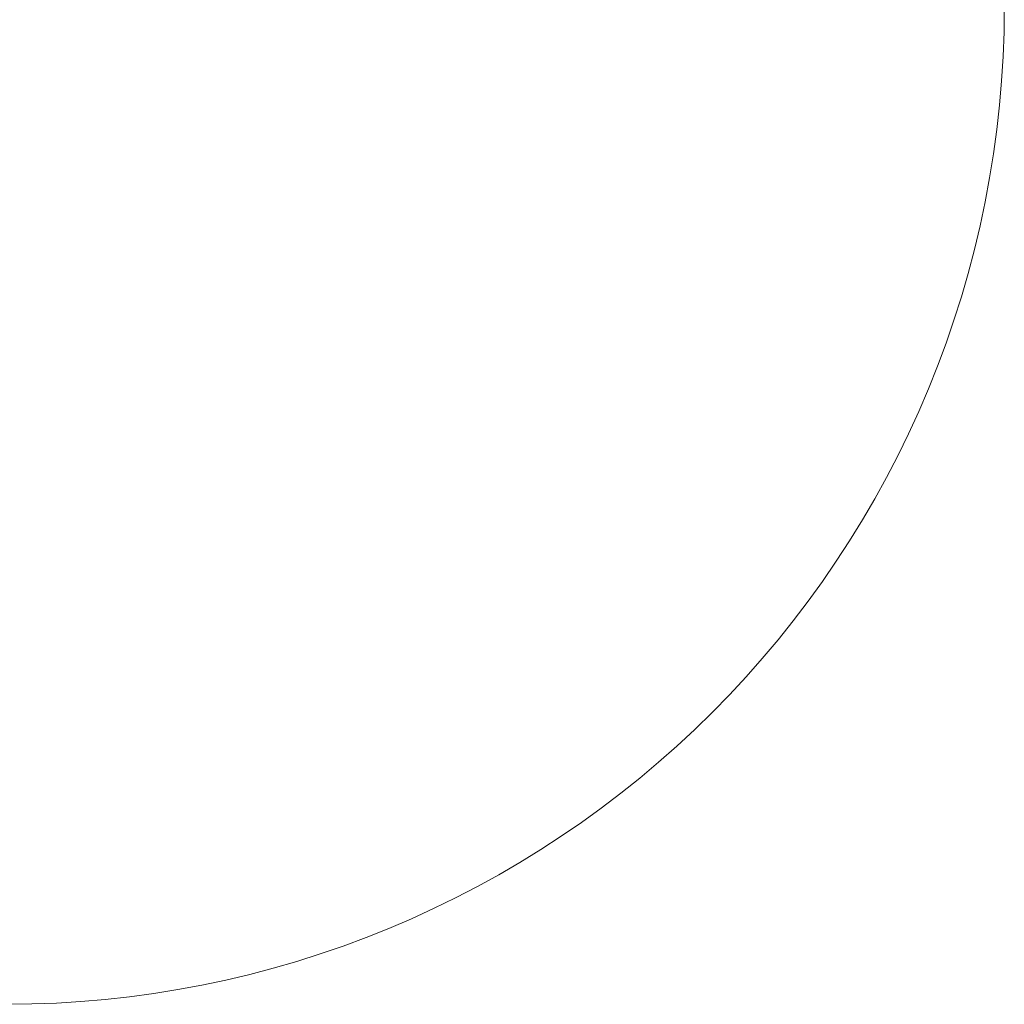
# Model space of a CAD drawing. Header units: centimetres. Extents: x -24.8 to 27, y -57.5 to -26.7.
# Tile 4 of 6: x 1.1 to 4.3, y -33.1 to -29.9. Entities that reach past the tile are written whole.
import ezdxf

# ---------------------------------------------------------------- set-up
doc = ezdxf.new("R2010")
doc.units = ezdxf.units.CM
doc.header["$LTSCALE"] = 2.54
doc.layers.add('Lucido design-1', color=7, linetype='Continuous')

# ---------------------------------------------------------------- blocks, each defined once
blk = doc.blocks.new('Gruppo-3-1')
at = {"color": 5, "linetype": 'Continuous', "lineweight": 9}
for points, invisible_edges in [([(3.4509, -27.727, -11.9993), (-1.2912, -27.727, -11.9993), (0.4555, -33.0145, -11.9993), (3.4509, -27.727, -11.9993)], 15), ([(3.4509, -27.727, -12.9993), (-1.2912, -27.727, -12.9993), (0.4555, -33.0145, -12.9993), (3.4509, -27.727, -12.9993)], 15), ([(0.4555, -33.0145, -11.9993), (4.142, -30.8049, -11.9993), (3.4509, -27.727, -11.9993), (0.4555, -33.0145, -11.9993)], 15), ([(0.4555, -33.0145, -12.9993), (4.142, -30.8049, -12.9993), (3.4509, -27.727, -12.9993), (0.4555, -33.0145, -12.9993)], 15), ([(4.142, -30.8049, -11.9993), (4.2183, -29.2517, -11.9993), (3.4509, -27.727, -11.9993), (4.142, -30.8049, -11.9993)], 15), ([(4.142, -30.8049, -12.9993), (4.2183, -29.2517, -12.9993), (3.4509, -27.727, -12.9993), (4.142, -30.8049, -12.9993)], 15), ([(4.142, -30.8049, -11.9993), (4.2644, -30.1897, -11.9993), (4.2183, -29.2517, -11.9993), (4.142, -30.8049, -11.9993)], 15), ([(4.142, -30.8049, -12.9993), (4.2644, -30.1897, -12.9993), (4.2183, -29.2517, -12.9993), (4.142, -30.8049, -12.9993)], 15), ([(4.2644, -30.1897, -11.9993), (4.2789, -29.7975, -11.9993), (4.2183, -29.2517, -11.9993), (4.2644, -30.1897, -11.9993)], 15), ([(4.2644, -30.1897, -12.9993), (4.2789, -29.7975, -12.9993), (4.2183, -29.2517, -12.9993), (4.2644, -30.1897, -12.9993)], 15), ([(4.2644, -30.1897, -11.9993), (4.2789, -29.9545, -11.9993), (4.2789, -29.7975, -11.9993), (4.2644, -30.1897, -11.9993)], 15), ([(4.2644, -30.1897, -12.9993), (4.2789, -29.9545, -12.9993), (4.2789, -29.7975, -12.9993), (4.2644, -30.1897, -12.9993)], 15), ([(4.2789, -29.9545, -11.9993), (4.2798, -29.876, -11.9993), (4.2789, -29.7975, -11.9993), (4.2789, -29.9545, -11.9993)], 12), ([(4.2789, -29.9545, -12.9993), (4.2798, -29.876, -12.9993), (4.2789, -29.7975, -12.9993), (4.2789, -29.9545, -12.9993)], 12), ([(4.2644, -30.1897, -11.9993), (4.2712, -30.1114, -11.9993), (4.2789, -29.9545, -11.9993), (4.2644, -30.1897, -11.9993)], 14), ([(4.2644, -30.1897, -12.9993), (4.2712, -30.1114, -12.9993), (4.2789, -29.9545, -12.9993), (4.2644, -30.1897, -12.9993)], 14), ([(4.2712, -30.1114, -11.9993), (4.276, -30.033, -11.9993), (4.2789, -29.9545, -11.9993), (4.2712, -30.1114, -11.9993)], 12), ([(4.2712, -30.1114, -12.9993), (4.276, -30.033, -12.9993), (4.2789, -29.9545, -12.9993), (4.2712, -30.1114, -12.9993)], 12), ([(4.142, -30.8049, -11.9993), (4.2183, -30.5003, -11.9993), (4.2644, -30.1897, -11.9993), (4.142, -30.8049, -11.9993)], 15), ([(4.142, -30.8049, -12.9993), (4.2183, -30.5003, -12.9993), (4.2644, -30.1897, -12.9993), (4.142, -30.8049, -12.9993)], 15), ([(4.2183, -30.5003, -11.9993), (4.2452, -30.3455, -11.9993), (4.2644, -30.1897, -11.9993), (4.2183, -30.5003, -11.9993)], 15), ([(4.2183, -30.5003, -12.9993), (4.2452, -30.3455, -12.9993), (4.2644, -30.1897, -12.9993), (4.2183, -30.5003, -12.9993)], 15), ([(4.2452, -30.3455, -11.9993), (4.2558, -30.2677, -11.9993), (4.2644, -30.1897, -11.9993), (4.2452, -30.3455, -11.9993)], 12), ([(4.2452, -30.3455, -12.9993), (4.2558, -30.2677, -12.9993), (4.2644, -30.1897, -12.9993), (4.2452, -30.3455, -12.9993)], 12), ([(4.2183, -30.5003, -11.9993), (4.2327, -30.4231, -11.9993), (4.2452, -30.3455, -11.9993), (4.2183, -30.5003, -11.9993)], 12), ([(4.2183, -30.5003, -12.9993), (4.2327, -30.4231, -12.9993), (4.2452, -30.3455, -12.9993), (4.2183, -30.5003, -12.9993)], 12), ([(4.142, -30.8049, -11.9993), (4.1839, -30.6535, -11.9993), (4.2183, -30.5003, -11.9993), (4.142, -30.8049, -11.9993)], 15), ([(4.142, -30.8049, -12.9993), (4.1839, -30.6535, -12.9993), (4.2183, -30.5003, -12.9993), (4.142, -30.8049, -12.9993)], 15), ([(4.1839, -30.6535, -11.9993), (4.2021, -30.5771, -11.9993), (4.2183, -30.5003, -11.9993), (4.1839, -30.6535, -11.9993)], 12), ([(4.1839, -30.6535, -12.9993), (4.2021, -30.5771, -12.9993), (4.2183, -30.5003, -12.9993), (4.1839, -30.6535, -12.9993)], 12), ([(4.142, -30.8049, -11.9993), (4.1639, -30.7295, -11.9993), (4.1839, -30.6535, -11.9993), (4.142, -30.8049, -11.9993)], 12), ([(4.142, -30.8049, -12.9993), (4.1639, -30.7295, -12.9993), (4.1839, -30.6535, -12.9993), (4.142, -30.8049, -12.9993)], 12), ([(0.4555, -33.0145, -11.9993), (2.7918, -32.5795, -11.9993), (4.142, -30.8049, -11.9993), (0.4555, -33.0145, -11.9993)], 15), ([(0.4555, -33.0145, -12.9993), (2.7918, -32.5795, -12.9993), (4.142, -30.8049, -12.9993), (0.4555, -33.0145, -12.9993)], 15), ([(2.7918, -32.5795, -11.9993), (3.4509, -32.025, -11.9993), (4.142, -30.8049, -11.9993), (2.7918, -32.5795, -11.9993)], 15), ([(2.7918, -32.5795, -12.9993), (3.4509, -32.025, -12.9993), (4.142, -30.8049, -12.9993), (2.7918, -32.5795, -12.9993)], 15), ([(3.4509, -32.025, -11.9993), (3.7834, -31.588, -11.9993), (4.142, -30.8049, -11.9993), (3.4509, -32.025, -11.9993)], 15), ([(3.4509, -32.025, -12.9993), (3.7834, -31.588, -12.9993), (4.142, -30.8049, -12.9993), (3.4509, -32.025, -12.9993)], 15), ([(3.7834, -31.588, -11.9993), (3.9726, -31.2442, -11.9993), (4.142, -30.8049, -11.9993), (3.7834, -31.588, -11.9993)], 15), ([(3.7834, -31.588, -12.9993), (3.9726, -31.2442, -12.9993), (4.142, -30.8049, -12.9993), (3.7834, -31.588, -12.9993)], 15), ([(3.9726, -31.2442, -11.9993), (4.0362, -31.1006, -11.9993), (4.142, -30.8049, -11.9993), (3.9726, -31.2442, -11.9993)], 15), ([(3.9726, -31.2442, -12.9993), (4.0362, -31.1006, -12.9993), (4.142, -30.8049, -12.9993), (3.9726, -31.2442, -12.9993)], 15), ([(4.0362, -31.1006, -11.9993), (4.0928, -30.954, -11.9993), (4.142, -30.8049, -11.9993), (4.0362, -31.1006, -11.9993)], 15), ([(4.0362, -31.1006, -12.9993), (4.0928, -30.954, -12.9993), (4.142, -30.8049, -12.9993), (4.0362, -31.1006, -12.9993)], 15), ([(4.0928, -30.954, -11.9993), (4.1183, -30.8798, -11.9993), (4.142, -30.8049, -11.9993), (4.0928, -30.954, -11.9993)], 12), ([(4.0928, -30.954, -12.9993), (4.1183, -30.8798, -12.9993), (4.142, -30.8049, -12.9993), (4.0928, -30.954, -12.9993)], 12), ([(4.0362, -31.1006, -11.9993), (4.0654, -31.0277, -11.9993), (4.0928, -30.954, -11.9993), (4.0362, -31.1006, -11.9993)], 12), ([(4.0362, -31.1006, -12.9993), (4.0654, -31.0277, -12.9993), (4.0928, -30.954, -12.9993), (4.0362, -31.1006, -12.9993)], 12), ([(3.9726, -31.2442, -11.9993), (4.0053, -31.1728, -11.9993), (4.0362, -31.1006, -11.9993), (3.9726, -31.2442, -11.9993)], 12), ([(3.9726, -31.2442, -12.9993), (4.0053, -31.1728, -12.9993), (4.0362, -31.1006, -12.9993), (3.9726, -31.2442, -12.9993)], 12), ([(3.7834, -31.588, -11.9993), (3.8641, -31.4533, -11.9993), (3.9726, -31.2442, -11.9993), (3.7834, -31.588, -11.9993)], 15), ([(3.7834, -31.588, -12.9993), (3.8641, -31.4533, -12.9993), (3.9726, -31.2442, -12.9993), (3.7834, -31.588, -12.9993)], 15), ([(3.8641, -31.4533, -11.9993), (3.902, -31.3845, -11.9993), (3.9726, -31.2442, -11.9993), (3.8641, -31.4533, -11.9993)], 14), ([(3.8641, -31.4533, -12.9993), (3.902, -31.3845, -12.9993), (3.9726, -31.2442, -12.9993), (3.8641, -31.4533, -12.9993)], 14), ([(3.902, -31.3845, -11.9993), (3.9381, -31.3148, -11.9993), (3.9726, -31.2442, -11.9993), (3.902, -31.3845, -11.9993)], 12), ([(3.902, -31.3845, -12.9993), (3.9381, -31.3148, -12.9993), (3.9726, -31.2442, -12.9993), (3.902, -31.3845, -12.9993)], 12), ([(3.7834, -31.588, -11.9993), (3.8246, -31.5211, -11.9993), (3.8641, -31.4533, -11.9993), (3.7834, -31.588, -11.9993)], 12), ([(3.7834, -31.588, -12.9993), (3.8246, -31.5211, -12.9993), (3.8641, -31.4533, -12.9993), (3.7834, -31.588, -12.9993)], 12), ([(3.4509, -32.025, -11.9993), (3.6501, -31.7822, -11.9993), (3.7834, -31.588, -11.9993), (3.4509, -32.025, -11.9993)], 15), ([(3.4509, -32.025, -12.9993), (3.6501, -31.7822, -12.9993), (3.7834, -31.588, -12.9993), (3.4509, -32.025, -12.9993)], 15), ([(3.6501, -31.7822, -11.9993), (3.6961, -31.7186, -11.9993), (3.7834, -31.588, -11.9993), (3.6501, -31.7822, -11.9993)], 14), ([(3.6501, -31.7822, -12.9993), (3.6961, -31.7186, -12.9993), (3.7834, -31.588, -12.9993), (3.6501, -31.7822, -12.9993)], 14), ([(3.6961, -31.7186, -11.9993), (3.7405, -31.6538, -11.9993), (3.7834, -31.588, -11.9993), (3.6961, -31.7186, -11.9993)], 12), ([(3.6961, -31.7186, -12.9993), (3.7405, -31.6538, -12.9993), (3.7834, -31.588, -12.9993), (3.6961, -31.7186, -12.9993)], 12), ([(3.4509, -32.025, -11.9993), (3.5535, -31.9061, -11.9993), (3.6501, -31.7822, -11.9993), (3.4509, -32.025, -11.9993)], 15), ([(3.4509, -32.025, -12.9993), (3.5535, -31.9061, -12.9993), (3.6501, -31.7822, -12.9993), (3.4509, -32.025, -12.9993)], 15), ([(3.5535, -31.9061, -11.9993), (3.6025, -31.8447, -11.9993), (3.6501, -31.7822, -11.9993), (3.5535, -31.9061, -11.9993)], 12), ([(3.5535, -31.9061, -12.9993), (3.6025, -31.8447, -12.9993), (3.6501, -31.7822, -12.9993), (3.5535, -31.9061, -12.9993)], 12), ([(3.4509, -32.025, -11.9993), (3.5029, -31.9662, -11.9993), (3.5535, -31.9061, -11.9993), (3.4509, -32.025, -11.9993)], 12), ([(3.4509, -32.025, -12.9993), (3.5029, -31.9662, -12.9993), (3.5535, -31.9061, -12.9993), (3.4509, -32.025, -12.9993)], 12), ([(2.7918, -32.5795, -11.9993), (3.17, -32.2991, -11.9993), (3.4509, -32.025, -11.9993), (2.7918, -32.5795, -11.9993)], 15), ([(2.7918, -32.5795, -12.9993), (3.17, -32.2991, -12.9993), (3.4509, -32.025, -12.9993), (2.7918, -32.5795, -12.9993)], 15), ([(3.17, -32.2991, -11.9993), (3.3426, -32.1387, -11.9993), (3.4509, -32.025, -11.9993), (3.17, -32.2991, -11.9993)], 15), ([(3.17, -32.2991, -12.9993), (3.3426, -32.1387, -12.9993), (3.4509, -32.025, -12.9993), (3.17, -32.2991, -12.9993)], 15), ([(3.3426, -32.1387, -11.9993), (3.3974, -32.0825, -11.9993), (3.4509, -32.025, -11.9993), (3.3426, -32.1387, -11.9993)], 12), ([(3.3426, -32.1387, -12.9993), (3.3974, -32.0825, -12.9993), (3.4509, -32.025, -12.9993), (3.3426, -32.1387, -12.9993)], 12), ([(3.17, -32.2991, -11.9993), (3.2864, -32.1936, -11.9993), (3.3426, -32.1387, -11.9993), (3.17, -32.2991, -11.9993)], 13), ([(3.17, -32.2991, -12.9993), (3.2864, -32.1936, -12.9993), (3.3426, -32.1387, -12.9993), (3.17, -32.2991, -12.9993)], 13), ([(3.17, -32.2991, -11.9993), (3.2288, -32.247, -11.9993), (3.2864, -32.1936, -11.9993), (3.17, -32.2991, -11.9993)], 12), ([(3.17, -32.2991, -12.9993), (3.2288, -32.247, -12.9993), (3.2864, -32.1936, -12.9993), (3.17, -32.2991, -12.9993)], 12), ([(2.7918, -32.5795, -11.9993), (3.0486, -32.3987, -11.9993), (3.17, -32.2991, -11.9993), (2.7918, -32.5795, -11.9993)], 15), ([(2.7918, -32.5795, -12.9993), (3.0486, -32.3987, -12.9993), (3.17, -32.2991, -12.9993), (2.7918, -32.5795, -12.9993)], 15), ([(3.0486, -32.3987, -11.9993), (3.1099, -32.3496, -11.9993), (3.17, -32.2991, -11.9993), (3.0486, -32.3987, -11.9993)], 12), ([(3.0486, -32.3987, -12.9993), (3.1099, -32.3496, -12.9993), (3.17, -32.2991, -12.9993), (3.0486, -32.3987, -12.9993)], 12), ([(2.7918, -32.5795, -11.9993), (2.9224, -32.4923, -11.9993), (3.0486, -32.3987, -11.9993), (2.7918, -32.5795, -11.9993)], 15), ([(2.7918, -32.5795, -12.9993), (2.9224, -32.4923, -12.9993), (3.0486, -32.3987, -12.9993), (2.7918, -32.5795, -12.9993)], 15), ([(2.9224, -32.4923, -11.9993), (2.9861, -32.4463, -11.9993), (3.0486, -32.3987, -11.9993), (2.9224, -32.4923, -11.9993)], 12), ([(2.9224, -32.4923, -12.9993), (2.9861, -32.4463, -12.9993), (3.0486, -32.3987, -12.9993), (2.9224, -32.4923, -12.9993)], 12), ([(2.7918, -32.5795, -11.9993), (2.8577, -32.5367, -11.9993), (2.9224, -32.4923, -11.9993), (2.7918, -32.5795, -11.9993)], 12), ([(2.7918, -32.5795, -12.9993), (2.8577, -32.5367, -12.9993), (2.9224, -32.4923, -12.9993), (2.7918, -32.5795, -12.9993)], 12), ([(0.4555, -33.0145, -11.9993), (1.4715, -33.0519, -11.9993), (2.7918, -32.5795, -11.9993), (0.4555, -33.0145, -11.9993)], 15), ([(0.4555, -33.0145, -12.9993), (1.4715, -33.0519, -12.9993), (2.7918, -32.5795, -12.9993), (0.4555, -33.0145, -12.9993)], 15), ([(1.4715, -33.0519, -11.9993), (2.2315, -32.8616, -11.9993), (2.7918, -32.5795, -11.9993), (1.4715, -33.0519, -11.9993)], 15), ([(1.4715, -33.0519, -12.9993), (2.2315, -32.8616, -12.9993), (2.7918, -32.5795, -12.9993), (1.4715, -33.0519, -12.9993)], 15), ([(2.2315, -32.8616, -11.9993), (2.5883, -32.6981, -11.9993), (2.7918, -32.5795, -11.9993), (2.2315, -32.8616, -11.9993)], 15), ([(2.2315, -32.8616, -12.9993), (2.5883, -32.6981, -12.9993), (2.7918, -32.5795, -12.9993), (2.2315, -32.8616, -12.9993)], 15), ([(2.5883, -32.6981, -11.9993), (2.725, -32.6207, -11.9993), (2.7918, -32.5795, -11.9993), (2.5883, -32.6981, -11.9993)], 13), ([(2.5883, -32.6981, -12.9993), (2.725, -32.6207, -12.9993), (2.7918, -32.5795, -12.9993), (2.5883, -32.6981, -12.9993)], 13), ([(2.5883, -32.6981, -11.9993), (2.6571, -32.6603, -11.9993), (2.725, -32.6207, -11.9993), (2.5883, -32.6981, -11.9993)], 12), ([(2.5883, -32.6981, -12.9993), (2.6571, -32.6603, -12.9993), (2.725, -32.6207, -12.9993), (2.5883, -32.6981, -12.9993)], 12), ([(2.2315, -32.8616, -11.9993), (2.3766, -32.8015, -11.9993), (2.5883, -32.6981, -11.9993), (2.2315, -32.8616, -11.9993)], 15), ([(2.2315, -32.8616, -12.9993), (2.3766, -32.8015, -12.9993), (2.5883, -32.6981, -12.9993), (2.2315, -32.8616, -12.9993)], 15), ([(2.3766, -32.8015, -11.9993), (2.5186, -32.7343, -11.9993), (2.5883, -32.6981, -11.9993), (2.3766, -32.8015, -11.9993)], 13), ([(2.3766, -32.8015, -12.9993), (2.5186, -32.7343, -12.9993), (2.5883, -32.6981, -12.9993), (2.3766, -32.8015, -12.9993)], 13), ([(2.3766, -32.8015, -11.9993), (2.448, -32.7688, -11.9993), (2.5186, -32.7343, -11.9993), (2.3766, -32.8015, -11.9993)], 12), ([(2.3766, -32.8015, -12.9993), (2.448, -32.7688, -12.9993), (2.5186, -32.7343, -12.9993), (2.3766, -32.8015, -12.9993)], 12), ([(2.2315, -32.8616, -11.9993), (2.3044, -32.8324, -11.9993), (2.3766, -32.8015, -11.9993), (2.2315, -32.8616, -11.9993)], 12), ([(2.2315, -32.8616, -12.9993), (2.3044, -32.8324, -12.9993), (2.3766, -32.8015, -12.9993), (2.2315, -32.8616, -12.9993)], 12), ([(1.4715, -33.0519, -11.9993), (2.0087, -32.9382, -11.9993), (2.2315, -32.8616, -11.9993), (1.4715, -33.0519, -11.9993)], 15), ([(1.4715, -33.0519, -12.9993), (2.0087, -32.9382, -12.9993), (2.2315, -32.8616, -12.9993), (1.4715, -33.0519, -12.9993)], 15), ([(2.0087, -32.9382, -11.9993), (2.1579, -32.8889, -11.9993), (2.2315, -32.8616, -11.9993), (2.0087, -32.9382, -11.9993)], 13), ([(2.0087, -32.9382, -12.9993), (2.1579, -32.8889, -12.9993), (2.2315, -32.8616, -12.9993), (2.0087, -32.9382, -12.9993)], 13), ([(2.0087, -32.9382, -11.9993), (2.0836, -32.9145, -11.9993), (2.1579, -32.8889, -11.9993), (2.0087, -32.9382, -11.9993)], 12), ([(2.0087, -32.9382, -12.9993), (2.0836, -32.9145, -12.9993), (2.1579, -32.8889, -12.9993), (2.0087, -32.9382, -12.9993)], 12), ([(1.4715, -33.0519, -11.9993), (1.7041, -33.0145, -11.9993), (2.0087, -32.9382, -11.9993), (1.4715, -33.0519, -11.9993)], 15), ([(1.4715, -33.0519, -12.9993), (1.7041, -33.0145, -12.9993), (2.0087, -32.9382, -12.9993), (1.4715, -33.0519, -12.9993)], 15), ([(1.7041, -33.0145, -11.9993), (1.8574, -32.9801, -11.9993), (2.0087, -32.9382, -11.9993), (1.7041, -33.0145, -11.9993)], 15), ([(1.7041, -33.0145, -12.9993), (1.8574, -32.9801, -12.9993), (2.0087, -32.9382, -12.9993), (1.7041, -33.0145, -12.9993)], 15), ([(1.8574, -32.9801, -11.9993), (1.9333, -32.9601, -11.9993), (2.0087, -32.9382, -11.9993), (1.8574, -32.9801, -11.9993)], 12), ([(1.8574, -32.9801, -12.9993), (1.9333, -32.9601, -12.9993), (2.0087, -32.9382, -12.9993), (1.8574, -32.9801, -12.9993)], 12), ([(1.7041, -33.0145, -11.9993), (1.781, -32.9982, -11.9993), (1.8574, -32.9801, -11.9993), (1.7041, -33.0145, -11.9993)], 12), ([(1.7041, -33.0145, -12.9993), (1.781, -32.9982, -12.9993), (1.8574, -32.9801, -12.9993), (1.7041, -33.0145, -12.9993)], 12), ([(0.4555, -33.0145, -11.9993), (1.0013, -33.075, -11.9993), (1.4715, -33.0519, -11.9993), (0.4555, -33.0145, -11.9993)], 15), ([(0.4555, -33.0145, -12.9993), (1.0013, -33.075, -12.9993), (1.4715, -33.0519, -12.9993), (0.4555, -33.0145, -12.9993)], 15), ([(1.4715, -33.0519, -11.9993), (1.5494, -33.0414, -11.9993), (1.7041, -33.0145, -11.9993), (1.4715, -33.0519, -11.9993)], 14), ([(1.4715, -33.0519, -12.9993), (1.5494, -33.0414, -12.9993), (1.7041, -33.0145, -12.9993), (1.4715, -33.0519, -12.9993)], 14), ([(1.5494, -33.0414, -11.9993), (1.6269, -33.0289, -11.9993), (1.7041, -33.0145, -11.9993), (1.5494, -33.0414, -11.9993)], 12), ([(1.5494, -33.0414, -12.9993), (1.6269, -33.0289, -12.9993), (1.7041, -33.0145, -12.9993), (1.5494, -33.0414, -12.9993)], 12), ([(1.0013, -33.075, -11.9993), (1.1584, -33.075, -11.9993), (1.4715, -33.0519, -11.9993), (1.0013, -33.075, -11.9993)], 15), ([(1.0013, -33.075, -12.9993), (1.1584, -33.075, -12.9993), (1.4715, -33.0519, -12.9993), (1.0013, -33.075, -12.9993)], 15), ([(1.1584, -33.075, -11.9993), (1.3152, -33.0673, -11.9993), (1.4715, -33.0519, -11.9993), (1.1584, -33.075, -11.9993)], 15), ([(1.1584, -33.075, -12.9993), (1.3152, -33.0673, -12.9993), (1.4715, -33.0519, -12.9993), (1.1584, -33.075, -12.9993)], 15), ([(1.3152, -33.0673, -11.9993), (1.3935, -33.0606, -11.9993), (1.4715, -33.0519, -11.9993), (1.3152, -33.0673, -11.9993)], 12), ([(1.3152, -33.0673, -12.9993), (1.3935, -33.0606, -12.9993), (1.4715, -33.0519, -12.9993), (1.3152, -33.0673, -12.9993)], 12), ([(1.0013, -33.075, -11.9993), (1.0798, -33.076, -11.9993), (1.1584, -33.075, -11.9993), (1.0013, -33.075, -11.9993)], 12), ([(1.0013, -33.075, -12.9993), (1.0798, -33.076, -12.9993), (1.1584, -33.075, -12.9993), (1.0013, -33.075, -12.9993)], 12), ([(1.1584, -33.075, -11.9993), (1.2368, -33.0721, -11.9993), (1.3152, -33.0673, -11.9993), (1.1584, -33.075, -11.9993)], 12), ([(1.1584, -33.075, -12.9993), (1.2368, -33.0721, -12.9993), (1.3152, -33.0673, -12.9993), (1.1584, -33.075, -12.9993)], 12)]:
    blk.add_3dface(points, dxfattribs=dict(at, invisible_edges=invisible_edges))
for points in [[(4.2798, -29.876, -12.9993), (4.2798, -29.876, -11.9993), (4.2789, -29.9545, -11.9993), (4.2789, -29.9545, -12.9993)], [(4.2789, -29.9545, -12.9993), (4.2789, -29.9545, -11.9993), (4.276, -30.033, -11.9993), (4.276, -30.033, -12.9993)], [(4.276, -30.033, -12.9993), (4.276, -30.033, -11.9993), (4.2712, -30.1114, -11.9993), (4.2712, -30.1114, -12.9993)], [(4.2712, -30.1114, -12.9993), (4.2712, -30.1114, -11.9993), (4.2644, -30.1897, -11.9993), (4.2644, -30.1897, -12.9993)], [(4.2644, -30.1897, -12.9993), (4.2644, -30.1897, -11.9993), (4.2558, -30.2677, -11.9993), (4.2558, -30.2677, -12.9993)], [(4.2558, -30.2677, -12.9993), (4.2558, -30.2677, -11.9993), (4.2452, -30.3455, -11.9993), (4.2452, -30.3455, -12.9993)], [(4.2452, -30.3455, -12.9993), (4.2452, -30.3455, -11.9993), (4.2327, -30.4231, -11.9993), (4.2327, -30.4231, -12.9993)], [(4.2327, -30.4231, -12.9993), (4.2327, -30.4231, -11.9993), (4.2183, -30.5003, -11.9993), (4.2183, -30.5003, -12.9993)], [(4.2183, -30.5003, -12.9993), (4.2183, -30.5003, -11.9993), (4.2021, -30.5771, -11.9993), (4.2021, -30.5771, -12.9993)], [(4.2021, -30.5771, -12.9993), (4.2021, -30.5771, -11.9993), (4.1839, -30.6535, -11.9993), (4.1839, -30.6535, -12.9993)], [(4.1839, -30.6535, -12.9993), (4.1839, -30.6535, -11.9993), (4.1639, -30.7295, -11.9993), (4.1639, -30.7295, -12.9993)], [(4.1639, -30.7295, -12.9993), (4.1639, -30.7295, -11.9993), (4.142, -30.8049, -11.9993), (4.142, -30.8049, -12.9993)], [(4.142, -30.8049, -12.9993), (4.142, -30.8049, -11.9993), (4.1183, -30.8798, -11.9993), (4.1183, -30.8798, -12.9993)], [(4.1183, -30.8798, -12.9993), (4.1183, -30.8798, -11.9993), (4.0928, -30.954, -11.9993), (4.0928, -30.954, -12.9993)], [(4.0928, -30.954, -12.9993), (4.0928, -30.954, -11.9993), (4.0654, -31.0277, -11.9993), (4.0654, -31.0277, -12.9993)], [(4.0654, -31.0277, -12.9993), (4.0654, -31.0277, -11.9993), (4.0362, -31.1006, -11.9993), (4.0362, -31.1006, -12.9993)], [(4.0362, -31.1006, -12.9993), (4.0362, -31.1006, -11.9993), (4.0053, -31.1728, -11.9993), (4.0053, -31.1728, -12.9993)], [(4.0053, -31.1728, -12.9993), (4.0053, -31.1728, -11.9993), (3.9726, -31.2442, -11.9993), (3.9726, -31.2442, -12.9993)], [(3.9726, -31.2442, -12.9993), (3.9726, -31.2442, -11.9993), (3.9381, -31.3148, -11.9993), (3.9381, -31.3148, -12.9993)], [(3.9381, -31.3148, -12.9993), (3.9381, -31.3148, -11.9993), (3.902, -31.3845, -11.9993), (3.902, -31.3845, -12.9993)], [(3.902, -31.3845, -12.9993), (3.902, -31.3845, -11.9993), (3.8641, -31.4533, -11.9993), (3.8641, -31.4533, -12.9993)], [(3.8641, -31.4533, -12.9993), (3.8641, -31.4533, -11.9993), (3.8246, -31.5211, -11.9993), (3.8246, -31.5211, -12.9993)], [(3.8246, -31.5211, -12.9993), (3.8246, -31.5211, -11.9993), (3.7834, -31.588, -11.9993), (3.7834, -31.588, -12.9993)], [(3.7834, -31.588, -12.9993), (3.7834, -31.588, -11.9993), (3.7405, -31.6538, -11.9993), (3.7405, -31.6538, -12.9993)], [(3.7405, -31.6538, -12.9993), (3.7405, -31.6538, -11.9993), (3.6961, -31.7186, -11.9993), (3.6961, -31.7186, -12.9993)], [(3.6961, -31.7186, -12.9993), (3.6961, -31.7186, -11.9993), (3.6501, -31.7822, -11.9993), (3.6501, -31.7822, -12.9993)], [(3.6501, -31.7822, -12.9993), (3.6501, -31.7822, -11.9993), (3.6025, -31.8447, -11.9993), (3.6025, -31.8447, -12.9993)], [(3.6025, -31.8447, -12.9993), (3.6025, -31.8447, -11.9993), (3.5535, -31.9061, -11.9993), (3.5535, -31.9061, -12.9993)], [(3.5535, -31.9061, -12.9993), (3.5535, -31.9061, -11.9993), (3.5029, -31.9662, -11.9993), (3.5029, -31.9662, -12.9993)], [(3.5029, -31.9662, -12.9993), (3.5029, -31.9662, -11.9993), (3.4509, -32.025, -11.9993), (3.4509, -32.025, -12.9993)], [(3.4509, -32.025, -12.9993), (3.4509, -32.025, -11.9993), (3.3974, -32.0825, -11.9993), (3.3974, -32.0825, -12.9993)], [(3.3974, -32.0825, -12.9993), (3.3974, -32.0825, -11.9993), (3.3426, -32.1387, -11.9993), (3.3426, -32.1387, -12.9993)], [(3.3426, -32.1387, -12.9993), (3.3426, -32.1387, -11.9993), (3.2864, -32.1936, -11.9993), (3.2864, -32.1936, -12.9993)], [(3.2864, -32.1936, -12.9993), (3.2864, -32.1936, -11.9993), (3.2288, -32.247, -11.9993), (3.2288, -32.247, -12.9993)], [(3.2288, -32.247, -12.9993), (3.2288, -32.247, -11.9993), (3.17, -32.2991, -11.9993), (3.17, -32.2991, -12.9993)], [(3.17, -32.2991, -12.9993), (3.17, -32.2991, -11.9993), (3.1099, -32.3496, -11.9993), (3.1099, -32.3496, -12.9993)], [(3.1099, -32.3496, -12.9993), (3.1099, -32.3496, -11.9993), (3.0486, -32.3987, -11.9993), (3.0486, -32.3987, -12.9993)], [(3.0486, -32.3987, -12.9993), (3.0486, -32.3987, -11.9993), (2.9861, -32.4463, -11.9993), (2.9861, -32.4463, -12.9993)], [(2.9861, -32.4463, -12.9993), (2.9861, -32.4463, -11.9993), (2.9224, -32.4923, -11.9993), (2.9224, -32.4923, -12.9993)], [(2.9224, -32.4923, -12.9993), (2.9224, -32.4923, -11.9993), (2.8577, -32.5367, -11.9993), (2.8577, -32.5367, -12.9993)], [(2.8577, -32.5367, -12.9993), (2.8577, -32.5367, -11.9993), (2.7918, -32.5795, -11.9993), (2.7918, -32.5795, -12.9993)], [(2.7918, -32.5795, -12.9993), (2.7918, -32.5795, -11.9993), (2.725, -32.6207, -11.9993), (2.725, -32.6207, -12.9993)], [(2.725, -32.6207, -12.9993), (2.725, -32.6207, -11.9993), (2.6571, -32.6603, -11.9993), (2.6571, -32.6603, -12.9993)], [(2.6571, -32.6603, -12.9993), (2.6571, -32.6603, -11.9993), (2.5883, -32.6981, -11.9993), (2.5883, -32.6981, -12.9993)], [(2.5883, -32.6981, -12.9993), (2.5883, -32.6981, -11.9993), (2.5186, -32.7343, -11.9993), (2.5186, -32.7343, -12.9993)], [(2.5186, -32.7343, -12.9993), (2.5186, -32.7343, -11.9993), (2.448, -32.7688, -11.9993), (2.448, -32.7688, -12.9993)], [(2.448, -32.7688, -12.9993), (2.448, -32.7688, -11.9993), (2.3766, -32.8015, -11.9993), (2.3766, -32.8015, -12.9993)], [(2.3766, -32.8015, -12.9993), (2.3766, -32.8015, -11.9993), (2.3044, -32.8324, -11.9993), (2.3044, -32.8324, -12.9993)], [(2.3044, -32.8324, -12.9993), (2.3044, -32.8324, -11.9993), (2.2315, -32.8616, -11.9993), (2.2315, -32.8616, -12.9993)], [(2.2315, -32.8616, -12.9993), (2.2315, -32.8616, -11.9993), (2.1579, -32.8889, -11.9993), (2.1579, -32.8889, -12.9993)], [(2.1579, -32.8889, -12.9993), (2.1579, -32.8889, -11.9993), (2.0836, -32.9145, -11.9993), (2.0836, -32.9145, -12.9993)], [(2.0836, -32.9145, -12.9993), (2.0836, -32.9145, -11.9993), (2.0087, -32.9382, -11.9993), (2.0087, -32.9382, -12.9993)], [(1.9333, -32.9601, -12.9993), (1.9333, -32.9601, -11.9993), (1.8574, -32.9801, -11.9993), (1.8574, -32.9801, -12.9993)], [(2.0087, -32.9382, -12.9993), (2.0087, -32.9382, -11.9993), (1.9333, -32.9601, -11.9993), (1.9333, -32.9601, -12.9993)], [(1.8574, -32.9801, -12.9993), (1.8574, -32.9801, -11.9993), (1.781, -32.9982, -11.9993), (1.781, -32.9982, -12.9993)], [(1.6269, -33.0289, -12.9993), (1.6269, -33.0289, -11.9993), (1.5494, -33.0414, -11.9993), (1.5494, -33.0414, -12.9993)], [(1.7041, -33.0145, -12.9993), (1.7041, -33.0145, -11.9993), (1.6269, -33.0289, -11.9993), (1.6269, -33.0289, -12.9993)], [(1.781, -32.9982, -12.9993), (1.781, -32.9982, -11.9993), (1.7041, -33.0145, -11.9993), (1.7041, -33.0145, -12.9993)], [(1.3935, -33.0606, -12.9993), (1.3935, -33.0606, -11.9993), (1.3152, -33.0673, -11.9993), (1.3152, -33.0673, -12.9993)], [(1.4715, -33.0519, -12.9993), (1.4715, -33.0519, -11.9993), (1.3935, -33.0606, -11.9993), (1.3935, -33.0606, -12.9993)], [(1.5494, -33.0414, -12.9993), (1.5494, -33.0414, -11.9993), (1.4715, -33.0519, -11.9993), (1.4715, -33.0519, -12.9993)], [(1.1584, -33.075, -12.9993), (1.1584, -33.075, -11.9993), (1.0798, -33.076, -11.9993), (1.0798, -33.076, -12.9993)], [(1.2368, -33.0721, -12.9993), (1.2368, -33.0721, -11.9993), (1.1584, -33.075, -11.9993), (1.1584, -33.075, -12.9993)], [(1.3152, -33.0673, -12.9993), (1.3152, -33.0673, -11.9993), (1.2368, -33.0721, -11.9993), (1.2368, -33.0721, -12.9993)]]:
    blk.add_3dface(points, dxfattribs=at)

msp = doc.modelspace()

# ---------------------------------------------------------------- block references
at = {"layer": 'Lucido design-1', "color": 7}
msp.add_blockref('Gruppo-3-1', (0, 0), dxfattribs=at)

doc.saveas('drawing.dxf')
